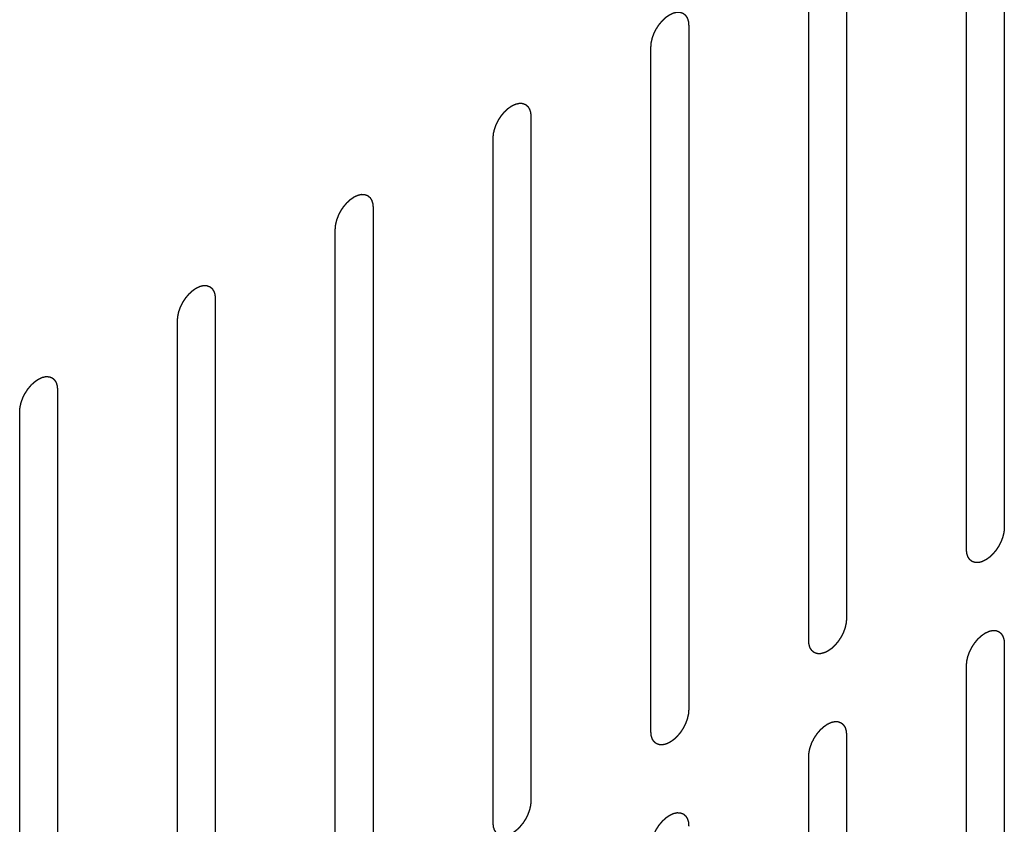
# Model space of a CAD drawing. Header units: inches. Extents: x 5 to 265, y 5 to 171.
# Tile 186 of 212: x 209.31 to 210.69, y 129.64 to 130.76. Entities that reach past the tile are written whole.
import ezdxf

# ---------------------------------------------------------------- set-up
doc = ezdxf.new("R2010")
doc.units = ezdxf.units.IN
doc.header["$LTSCALE"] = 14.96
doc.header["$MEASUREMENT"] = 0
doc.linetypes.add('HIDDEN', pattern=[0.2, 0.1, -0.1])
doc.layers.add('08_ALL_COSMETICS', color=7, linetype='CONTINUOUS')

msp = doc.modelspace()

# ---------------------------------------------------------------- linework, layer by layer
at = {"layer": '08_ALL_COSMETICS', "color": 7, "linetype": 'HIDDEN'}
for p, q in [((210.6866, 131.0116), (210.6866, 130.0522)), ((210.6336, 130.0216), (210.6336, 130.981)), ((210.4653, 130.8838), (210.4653, 129.9244)), ((210.4123, 129.8938), (210.4123, 130.8532)), ((210.244, 130.7561), (210.244, 129.7967)), ((210.1909, 129.766), (210.1909, 130.7254)), ((210.0226, 130.6283), (210.0226, 129.6689)), ((209.9696, 129.6383), (209.9696, 130.5977)), ((209.8013, 130.5005), (209.8013, 129.5411)), ((209.7483, 129.5105), (209.7483, 130.4699)), ((209.58, 130.3727), (209.58, 129.4133)), ((209.527, 129.3827), (209.527, 130.3421)), ((209.3587, 130.2449), (209.3587, 129.2855)), ((209.3056, 129.2549), (209.3056, 130.2143)), ((210.6866, 129.8889), (210.6866, 128.9295)), ((210.6336, 128.8989), (210.6336, 129.8583)), ((210.4653, 129.7611), (210.4653, 128.8018)), ((210.4123, 128.7711), (210.4123, 129.7305))]:
    msp.add_line(p, q, dxfattribs=at)
for points in [[(210.1909, 130.7254), (210.191, 130.726), (210.1911, 130.727), (210.1912, 130.7286), (210.1913, 130.7299), (210.1914, 130.7308), (210.1914, 130.7313), (210.1914, 130.7317), (210.1915, 130.7321), (210.1916, 130.7326), (210.1919, 130.7336), (210.1922, 130.735), (210.1925, 130.7363), (210.1927, 130.7373), (210.1928, 130.7379), (210.1929, 130.7383), (210.1931, 130.7387), (210.1933, 130.7392), (210.1936, 130.7402), (210.1941, 130.7416), (210.1947, 130.743), (210.195, 130.744), (210.1952, 130.7445), (210.1953, 130.7449), (210.1956, 130.7454), (210.1958, 130.7459), (210.1963, 130.7469), (210.197, 130.7483), (210.1977, 130.7496), (210.1982, 130.7506), (210.1985, 130.7512), (210.1987, 130.7516), (210.1989, 130.752), (210.1993, 130.7525), (210.1999, 130.7534), (210.2007, 130.7546), (210.2015, 130.7559), (210.2021, 130.7568), (210.2024, 130.7573), (210.2027, 130.7577), (210.203, 130.758), (210.2034, 130.7585), (210.204, 130.7593), (210.205, 130.7604), (210.2059, 130.7615), (210.2066, 130.7623), (210.207, 130.7628), (210.2072, 130.7631), (210.2076, 130.7634), (210.208, 130.7638), (210.2087, 130.7645), (210.2097, 130.7654), (210.2108, 130.7664), (210.2115, 130.7671), (210.2119, 130.7674), (210.2122, 130.7678), (210.2125, 130.768), (210.213, 130.7683), (210.2137, 130.7688), (210.2148, 130.7696), (210.2159, 130.7703), (210.2167, 130.7708), (210.2171, 130.7711), (210.2174, 130.7714), (210.2178, 130.7715), (210.2182, 130.7717), (210.2189, 130.7721), (210.22, 130.7726), (210.2211, 130.7731), (210.2218, 130.7734), (210.2223, 130.7736), (210.2226, 130.7738), (210.2229, 130.7738), (210.2233, 130.7739), (210.224, 130.7741), (210.2251, 130.7743), (210.2261, 130.7746), (210.2268, 130.7747), (210.2272, 130.7748), (210.2276, 130.7749), (210.2278, 130.7749), (210.2282, 130.7749), (210.2289, 130.7748), (210.2298, 130.7748), (210.2308, 130.7748), (210.2315, 130.7748), (210.2318, 130.7747), (210.2321, 130.7747), (210.2324, 130.7746), (210.2327, 130.7745), (210.2333, 130.7743), (210.2342, 130.774), (210.235, 130.7737), (210.2356, 130.7734), (210.2359, 130.7733), (210.2362, 130.7732), (210.2364, 130.773), (210.2367, 130.7728), (210.2372, 130.7724), (210.2378, 130.7719), (210.2385, 130.7713), (210.239, 130.7709), (210.2393, 130.7707), (210.2395, 130.7705), (210.2396, 130.7703), (210.2398, 130.7699), (210.2402, 130.7694), (210.2407, 130.7686), (210.2412, 130.7678), (210.2416, 130.7672), (210.2418, 130.7669), (210.2419, 130.7667), (210.242, 130.7663), (210.2421, 130.7659), (210.2424, 130.7652), (210.2427, 130.7642), (210.243, 130.7632), (210.2432, 130.7625), (210.2433, 130.7621), (210.2435, 130.7618), (210.2435, 130.7614), (210.2435, 130.761), (210.2436, 130.7601), (210.2437, 130.7589), (210.2438, 130.7575), (210.2439, 130.7565), (210.244, 130.7561)], [(209.9696, 130.5977), (209.9696, 130.5982), (209.9697, 130.5992), (209.9699, 130.6008), (209.97, 130.6021), (209.97, 130.603), (209.9701, 130.6035), (209.9701, 130.6039), (209.9702, 130.6043), (209.9703, 130.6049), (209.9705, 130.6058), (209.9709, 130.6072), (209.9712, 130.6086), (209.9714, 130.6095), (209.9715, 130.6101), (209.9716, 130.6105), (209.9718, 130.6109), (209.972, 130.6115), (209.9723, 130.6124), (209.9728, 130.6138), (209.9733, 130.6152), (209.9737, 130.6162), (209.9739, 130.6167), (209.974, 130.6172), (209.9742, 130.6176), (209.9745, 130.6181), (209.975, 130.6191), (209.9757, 130.6205), (209.9764, 130.6219), (209.9769, 130.6228), (209.9772, 130.6234), (209.9774, 130.6238), (209.9776, 130.6242), (209.978, 130.6247), (209.9785, 130.6256), (209.9794, 130.6268), (209.9802, 130.6281), (209.9808, 130.629), (209.9811, 130.6295), (209.9814, 130.6299), (209.9817, 130.6302), (209.982, 130.6307), (209.9827, 130.6315), (209.9837, 130.6326), (209.9846, 130.6338), (209.9853, 130.6346), (209.9856, 130.635), (209.9859, 130.6354), (209.9862, 130.6356), (209.9867, 130.636), (209.9874, 130.6367), (209.9884, 130.6377), (209.9894, 130.6386), (209.9902, 130.6393), (209.9906, 130.6397), (209.9909, 130.64), (209.9912, 130.6402), (209.9916, 130.6405), (209.9924, 130.641), (209.9935, 130.6418), (209.9946, 130.6425), (209.9954, 130.6431), (209.9958, 130.6434), (209.9961, 130.6436), (209.9964, 130.6437), (209.9969, 130.6439), (209.9976, 130.6443), (209.9987, 130.6448), (209.9998, 130.6453), (210.0005, 130.6456), (210.0009, 130.6458), (210.0013, 130.646), (210.0016, 130.646), (210.002, 130.6461), (210.0027, 130.6463), (210.0038, 130.6465), (210.0048, 130.6468), (210.0055, 130.6469), (210.0059, 130.647), (210.0062, 130.6471), (210.0065, 130.6471), (210.0069, 130.6471), (210.0076, 130.6471), (210.0085, 130.647), (210.0095, 130.647), (210.0101, 130.647), (210.0105, 130.6469), (210.0108, 130.647), (210.011, 130.6468), (210.0114, 130.6467), (210.012, 130.6465), (210.0128, 130.6462), (210.0137, 130.6459), (210.0143, 130.6457), (210.0146, 130.6455), (210.0149, 130.6455), (210.0151, 130.6453), (210.0154, 130.6451), (210.0158, 130.6446), (210.0165, 130.6441), (210.0172, 130.6435), (210.0177, 130.6431), (210.0179, 130.6429), (210.0182, 130.6427), (210.0183, 130.6425), (210.0185, 130.6422), (210.0189, 130.6416), (210.0194, 130.6408), (210.0199, 130.64), (210.0202, 130.6394), (210.0204, 130.6391), (210.0206, 130.6389), (210.0207, 130.6386), (210.0208, 130.6382), (210.021, 130.6375), (210.0214, 130.6364), (210.0217, 130.6354), (210.0219, 130.6347), (210.022, 130.6343), (210.0221, 130.634), (210.0221, 130.6337), (210.0222, 130.6332), (210.0223, 130.6323), (210.0224, 130.6312), (210.0225, 130.6297), (210.0226, 130.6288), (210.0226, 130.6283)], [(209.7483, 130.4699), (209.7483, 130.4704), (209.7484, 130.4714), (209.7485, 130.473), (209.7486, 130.4743), (209.7487, 130.4752), (209.7488, 130.4757), (209.7488, 130.4761), (209.7489, 130.4765), (209.749, 130.4771), (209.7492, 130.478), (209.7495, 130.4794), (209.7498, 130.4808), (209.7501, 130.4817), (209.7502, 130.4823), (209.7503, 130.4827), (209.7504, 130.4831), (209.7506, 130.4837), (209.751, 130.4847), (209.7515, 130.486), (209.752, 130.4874), (209.7524, 130.4884), (209.7526, 130.489), (209.7527, 130.4894), (209.7529, 130.4898), (209.7532, 130.4903), (209.7537, 130.4913), (209.7544, 130.4927), (209.7551, 130.4941), (209.7556, 130.495), (209.7558, 130.4956), (209.756, 130.496), (209.7563, 130.4964), (209.7566, 130.4969), (209.7572, 130.4978), (209.758, 130.4991), (209.7589, 130.5003), (209.7595, 130.5012), (209.7598, 130.5017), (209.76, 130.5021), (209.7603, 130.5025), (209.7607, 130.5029), (209.7614, 130.5037), (209.7623, 130.5048), (209.7633, 130.506), (209.7639, 130.5068), (209.7643, 130.5072), (209.7646, 130.5076), (209.7649, 130.5079), (209.7653, 130.5082), (209.7661, 130.5089), (209.7671, 130.5099), (209.7681, 130.5108), (209.7688, 130.5115), (209.7692, 130.5119), (209.7696, 130.5122), (209.7699, 130.5124), (209.7703, 130.5127), (209.7711, 130.5132), (209.7722, 130.514), (209.7733, 130.5147), (209.774, 130.5153), (209.7745, 130.5156), (209.7748, 130.5158), (209.7751, 130.516), (209.7755, 130.5162), (209.7763, 130.5165), (209.7774, 130.517), (209.7784, 130.5175), (209.7792, 130.5179), (209.7796, 130.518), (209.78, 130.5182), (209.7803, 130.5183), (209.7807, 130.5184), (209.7814, 130.5185), (209.7824, 130.5188), (209.7835, 130.519), (209.7842, 130.5192), (209.7846, 130.5193), (209.7849, 130.5194), (209.7852, 130.5193), (209.7856, 130.5193), (209.7862, 130.5193), (209.7872, 130.5192), (209.7881, 130.5192), (209.7888, 130.5192), (209.7892, 130.5192), (209.7895, 130.5192), (209.7897, 130.5191), (209.7901, 130.5189), (209.7907, 130.5187), (209.7915, 130.5184), (209.7924, 130.5181), (209.793, 130.5179), (209.7933, 130.5178), (209.7936, 130.5177), (209.7938, 130.5175), (209.794, 130.5173), (209.7945, 130.5169), (209.7952, 130.5163), (209.7959, 130.5157), (209.7964, 130.5153), (209.7966, 130.5151), (209.7968, 130.515), (209.797, 130.5147), (209.7972, 130.5144), (209.7975, 130.5138), (209.7981, 130.513), (209.7986, 130.5122), (209.7989, 130.5117), (209.7991, 130.5113), (209.7993, 130.5111), (209.7994, 130.5108), (209.7995, 130.5104), (209.7997, 130.5097), (209.8, 130.5087), (209.8003, 130.5077), (209.8006, 130.507), (209.8007, 130.5065), (209.8008, 130.5063), (209.8008, 130.5059), (209.8009, 130.5054), (209.8009, 130.5046), (209.8011, 130.5034), (209.8012, 130.5019), (209.8013, 130.501), (209.8013, 130.5005)], [(209.527, 130.3421), (209.527, 130.3426), (209.5271, 130.3437), (209.5272, 130.3452), (209.5273, 130.3465), (209.5274, 130.3474), (209.5274, 130.3479), (209.5274, 130.3483), (209.5276, 130.3488), (209.5277, 130.3493), (209.5279, 130.3503), (209.5282, 130.3516), (209.5285, 130.353), (209.5287, 130.354), (209.5289, 130.3545), (209.5289, 130.3549), (209.5291, 130.3553), (209.5293, 130.3559), (209.5297, 130.3569), (209.5302, 130.3583), (209.5307, 130.3597), (209.531, 130.3606), (209.5312, 130.3612), (209.5314, 130.3616), (209.5316, 130.362), (209.5319, 130.3626), (209.5324, 130.3635), (209.5331, 130.3649), (209.5338, 130.3663), (209.5342, 130.3673), (209.5345, 130.3678), (209.5347, 130.3682), (209.535, 130.3686), (209.5353, 130.3691), (209.5359, 130.37), (209.5367, 130.3713), (209.5376, 130.3726), (209.5381, 130.3734), (209.5385, 130.374), (209.5387, 130.3743), (209.539, 130.3747), (209.5394, 130.3751), (209.5401, 130.3759), (209.541, 130.3771), (209.542, 130.3782), (209.5426, 130.379), (209.543, 130.3794), (209.5433, 130.3798), (209.5436, 130.3801), (209.544, 130.3805), (209.5447, 130.3811), (209.5458, 130.3821), (209.5468, 130.3831), (209.5475, 130.3837), (209.5479, 130.3841), (209.5482, 130.3844), (209.5486, 130.3846), (209.549, 130.3849), (209.5498, 130.3855), (209.5509, 130.3862), (209.5519, 130.387), (209.5527, 130.3875), (209.5531, 130.3878), (209.5535, 130.388), (209.5538, 130.3882), (209.5542, 130.3884), (209.555, 130.3887), (209.5561, 130.3892), (209.5571, 130.3897), (209.5579, 130.3901), (209.5583, 130.3903), (209.5586, 130.3904), (209.5589, 130.3905), (209.5593, 130.3906), (209.5601, 130.3907), (209.5611, 130.391), (209.5621, 130.3912), (209.5629, 130.3914), (209.5633, 130.3915), (209.5636, 130.3916), (209.5639, 130.3915), (209.5642, 130.3915), (209.5649, 130.3915), (209.5659, 130.3915), (209.5668, 130.3914), (209.5675, 130.3914), (209.5679, 130.3914), (209.5682, 130.3914), (209.5684, 130.3913), (209.5687, 130.3912), (209.5693, 130.3909), (209.5702, 130.3906), (209.571, 130.3903), (209.5716, 130.3901), (209.572, 130.39), (209.5722, 130.3899), (209.5724, 130.3897), (209.5727, 130.3895), (209.5732, 130.3891), (209.5739, 130.3885), (209.5746, 130.388), (209.575, 130.3876), (209.5753, 130.3873), (209.5755, 130.3872), (209.5757, 130.3869), (209.5759, 130.3866), (209.5762, 130.386), (209.5767, 130.3852), (209.5772, 130.3844), (209.5776, 130.3839), (209.5778, 130.3835), (209.578, 130.3833), (209.578, 130.383), (209.5782, 130.3826), (209.5784, 130.3819), (209.5787, 130.3809), (209.579, 130.3799), (209.5793, 130.3792), (209.5794, 130.3788), (209.5795, 130.3785), (209.5795, 130.3781), (209.5795, 130.3776), (209.5796, 130.3768), (209.5797, 130.3756), (209.5799, 130.3742), (209.5799, 130.3732), (209.58, 130.3727)], [(209.3056, 130.2143), (209.3057, 130.2148), (209.3058, 130.2159), (209.3059, 130.2174), (209.306, 130.2187), (209.3061, 130.2196), (209.3061, 130.2202), (209.3061, 130.2206), (209.3062, 130.221), (209.3064, 130.2215), (209.3066, 130.2225), (209.3069, 130.2238), (209.3072, 130.2252), (209.3074, 130.2262), (209.3075, 130.2267), (209.3076, 130.2271), (209.3078, 130.2276), (209.308, 130.2281), (209.3083, 130.2291), (209.3088, 130.2305), (209.3094, 130.2319), (209.3097, 130.2328), (209.3099, 130.2334), (209.31, 130.2338), (209.3103, 130.2342), (209.3105, 130.2348), (209.311, 130.2358), (209.3117, 130.2371), (209.3124, 130.2385), (209.3129, 130.2395), (209.3132, 130.24), (209.3134, 130.2405), (209.3137, 130.2408), (209.314, 130.2413), (209.3146, 130.2422), (209.3154, 130.2435), (209.3162, 130.2448), (209.3168, 130.2457), (209.3172, 130.2462), (209.3174, 130.2466), (209.3177, 130.2469), (209.3181, 130.2474), (209.3187, 130.2481), (209.3197, 130.2493), (209.3206, 130.2504), (209.3213, 130.2512), (209.3217, 130.2517), (209.322, 130.252), (209.3223, 130.2523), (209.3227, 130.2527), (209.3234, 130.2534), (209.3244, 130.2543), (209.3255, 130.2553), (209.3262, 130.2559), (209.3266, 130.2563), (209.3269, 130.2566), (209.3272, 130.2568), (209.3277, 130.2571), (209.3284, 130.2577), (209.3295, 130.2584), (209.3306, 130.2592), (209.3314, 130.2597), (209.3318, 130.26), (209.3322, 130.2603), (209.3325, 130.2604), (209.3329, 130.2606), (209.3337, 130.2609), (209.3347, 130.2614), (209.3358, 130.2619), (209.3366, 130.2623), (209.337, 130.2625), (209.3373, 130.2627), (209.3376, 130.2627), (209.338, 130.2628), (209.3387, 130.263), (209.3398, 130.2632), (209.3408, 130.2634), (209.3415, 130.2636), (209.3419, 130.2637), (209.3423, 130.2638), (209.3425, 130.2638), (209.3429, 130.2637), (209.3436, 130.2637), (209.3445, 130.2637), (209.3455, 130.2636), (209.3462, 130.2636), (209.3465, 130.2636), (209.3468, 130.2636), (209.3471, 130.2635), (209.3474, 130.2634), (209.348, 130.2632), (209.3489, 130.2629), (209.3497, 130.2625), (209.3503, 130.2623), (209.3506, 130.2622), (209.3509, 130.2621), (209.3511, 130.2619), (209.3514, 130.2617), (209.3519, 130.2613), (209.3525, 130.2607), (209.3532, 130.2602), (209.3537, 130.2598), (209.354, 130.2595), (209.3542, 130.2594), (209.3543, 130.2591), (209.3545, 130.2588), (209.3549, 130.2583), (209.3554, 130.2575), (209.3559, 130.2566), (209.3563, 130.2561), (209.3565, 130.2558), (209.3566, 130.2555), (209.3567, 130.2552), (209.3569, 130.2548), (209.3571, 130.2541), (209.3574, 130.2531), (209.3577, 130.2521), (209.3579, 130.2514), (209.358, 130.251), (209.3582, 130.2507), (209.3582, 130.2503), (209.3582, 130.2499), (209.3583, 130.249), (209.3584, 130.2478), (209.3585, 130.2464), (209.3586, 130.2454), (209.3587, 130.2449)], [(210.6866, 130.0522), (210.6866, 130.0517), (210.6865, 130.0507), (210.6864, 130.0491), (210.6862, 130.0478), (210.6862, 130.0469), (210.6861, 130.0464), (210.6861, 130.046), (210.686, 130.0456), (210.6859, 130.045), (210.6857, 130.0441), (210.6854, 130.0427), (210.685, 130.0413), (210.6848, 130.0404), (210.6847, 130.0398), (210.6846, 130.0394), (210.6845, 130.039), (210.6843, 130.0384), (210.6839, 130.0375), (210.6834, 130.0361), (210.6829, 130.0347), (210.6825, 130.0337), (210.6823, 130.0331), (210.6822, 130.0327), (210.682, 130.0323), (210.6817, 130.0318), (210.6812, 130.0308), (210.6805, 130.0294), (210.6798, 130.028), (210.6793, 130.0271), (210.679, 130.0265), (210.6789, 130.0261), (210.6786, 130.0257), (210.6783, 130.0252), (210.6777, 130.0243), (210.6768, 130.023), (210.676, 130.0218), (210.6754, 130.0209), (210.6751, 130.0204), (210.6749, 130.02), (210.6746, 130.0197), (210.6742, 130.0192), (210.6735, 130.0184), (210.6726, 130.0173), (210.6716, 130.0161), (210.6709, 130.0153), (210.6706, 130.0149), (210.6703, 130.0145), (210.67, 130.0143), (210.6696, 130.0139), (210.6688, 130.0132), (210.6678, 130.0122), (210.6668, 130.0113), (210.6661, 130.0106), (210.6656, 130.0102), (210.6653, 130.0099), (210.665, 130.0097), (210.6646, 130.0094), (210.6638, 130.0089), (210.6627, 130.0081), (210.6616, 130.0074), (210.6609, 130.0068), (210.6604, 130.0065), (210.6601, 130.0063), (210.6598, 130.0062), (210.6593, 130.0059), (210.6586, 130.0056), (210.6575, 130.0051), (210.6564, 130.0046), (210.6557, 130.0043), (210.6553, 130.0041), (210.6549, 130.0039), (210.6546, 130.0038), (210.6542, 130.0037), (210.6535, 130.0036), (210.6525, 130.0033), (210.6514, 130.0031), (210.6507, 130.0029), (210.6503, 130.0029), (210.65, 130.0028), (210.6497, 130.0028), (210.6493, 130.0028), (210.6487, 130.0028), (210.6477, 130.0029), (210.6468, 130.0029), (210.6461, 130.0029), (210.6457, 130.0029), (210.6454, 130.0029), (210.6452, 130.003), (210.6448, 130.0032), (210.6442, 130.0034), (210.6434, 130.0037), (210.6425, 130.004), (210.6419, 130.0042), (210.6416, 130.0044), (210.6413, 130.0044), (210.6411, 130.0046), (210.6409, 130.0048), (210.6404, 130.0052), (210.6397, 130.0058), (210.639, 130.0064), (210.6385, 130.0068), (210.6383, 130.007), (210.638, 130.0071), (210.6379, 130.0074), (210.6377, 130.0077), (210.6373, 130.0083), (210.6368, 130.0091), (210.6363, 130.0099), (210.636, 130.0105), (210.6358, 130.0108), (210.6356, 130.011), (210.6355, 130.0113), (210.6354, 130.0117), (210.6352, 130.0124), (210.6349, 130.0134), (210.6345, 130.0145), (210.6343, 130.0152), (210.6342, 130.0156), (210.6341, 130.0158), (210.6341, 130.0162), (210.634, 130.0167), (210.6339, 130.0175), (210.6338, 130.0187), (210.6337, 130.0202), (210.6336, 130.0211), (210.6336, 130.0216)], [(210.4653, 129.9244), (210.4652, 129.9239), (210.4652, 129.9229), (210.465, 129.9213), (210.4649, 129.92), (210.4649, 129.9191), (210.4648, 129.9186), (210.4648, 129.9182), (210.4647, 129.9178), (210.4646, 129.9173), (210.4643, 129.9163), (210.464, 129.9149), (210.4637, 129.9135), (210.4635, 129.9126), (210.4634, 129.912), (210.4633, 129.9116), (210.4631, 129.9112), (210.4629, 129.9107), (210.4626, 129.9097), (210.4621, 129.9083), (210.4616, 129.9069), (210.4612, 129.9059), (210.461, 129.9054), (210.4609, 129.9049), (210.4606, 129.9045), (210.4604, 129.904), (210.4599, 129.903), (210.4592, 129.9016), (210.4585, 129.9002), (210.458, 129.8993), (210.4577, 129.8987), (210.4575, 129.8983), (210.4573, 129.8979), (210.4569, 129.8974), (210.4564, 129.8965), (210.4555, 129.8953), (210.4547, 129.894), (210.4541, 129.8931), (210.4538, 129.8926), (210.4535, 129.8922), (210.4532, 129.8919), (210.4529, 129.8914), (210.4522, 129.8906), (210.4512, 129.8895), (210.4503, 129.8883), (210.4496, 129.8875), (210.4492, 129.8871), (210.449, 129.8867), (210.4486, 129.8865), (210.4482, 129.8861), (210.4475, 129.8854), (210.4465, 129.8845), (210.4455, 129.8835), (210.4447, 129.8828), (210.4443, 129.8824), (210.444, 129.8821), (210.4437, 129.8819), (210.4432, 129.8816), (210.4425, 129.8811), (210.4414, 129.8803), (210.4403, 129.8796), (210.4395, 129.879), (210.4391, 129.8788), (210.4388, 129.8785), (210.4384, 129.8784), (210.438, 129.8782), (210.4373, 129.8778), (210.4362, 129.8773), (210.4351, 129.8768), (210.4344, 129.8765), (210.4339, 129.8763), (210.4336, 129.8761), (210.4333, 129.8761), (210.4329, 129.876), (210.4322, 129.8758), (210.4311, 129.8756), (210.4301, 129.8753), (210.4294, 129.8752), (210.429, 129.8751), (210.4287, 129.875), (210.4284, 129.875), (210.428, 129.875), (210.4273, 129.875), (210.4264, 129.8751), (210.4254, 129.8751), (210.4248, 129.8751), (210.4244, 129.8752), (210.4241, 129.8751), (210.4238, 129.8753), (210.4235, 129.8754), (210.4229, 129.8756), (210.4221, 129.8759), (210.4212, 129.8762), (210.4206, 129.8764), (210.4203, 129.8766), (210.42, 129.8766), (210.4198, 129.8768), (210.4195, 129.8771), (210.4191, 129.8775), (210.4184, 129.878), (210.4177, 129.8786), (210.4172, 129.879), (210.4169, 129.8792), (210.4167, 129.8794), (210.4166, 129.8796), (210.4164, 129.8799), (210.416, 129.8805), (210.4155, 129.8813), (210.415, 129.8821), (210.4146, 129.8827), (210.4144, 129.883), (210.4143, 129.8832), (210.4142, 129.8835), (210.4141, 129.8839), (210.4138, 129.8847), (210.4135, 129.8857), (210.4132, 129.8867), (210.413, 129.8874), (210.4129, 129.8878), (210.4128, 129.8881), (210.4127, 129.8884), (210.4127, 129.8889), (210.4126, 129.8898), (210.4125, 129.891), (210.4124, 129.8924), (210.4123, 129.8934), (210.4123, 129.8938)], [(210.6336, 129.8583), (210.6336, 129.8588), (210.6337, 129.8599), (210.6338, 129.8614), (210.6339, 129.8627), (210.634, 129.8636), (210.6341, 129.8642), (210.6341, 129.8645), (210.6342, 129.865), (210.6343, 129.8655), (210.6345, 129.8665), (210.6348, 129.8678), (210.6351, 129.8692), (210.6354, 129.8702), (210.6355, 129.8707), (210.6356, 129.8711), (210.6357, 129.8716), (210.6359, 129.8721), (210.6363, 129.8731), (210.6368, 129.8745), (210.6373, 129.8759), (210.6376, 129.8768), (210.6379, 129.8774), (210.638, 129.8778), (210.6382, 129.8782), (210.6385, 129.8788), (210.639, 129.8797), (210.6397, 129.8811), (210.6404, 129.8825), (210.6409, 129.8835), (210.6411, 129.884), (210.6413, 129.8845), (210.6416, 129.8848), (210.6419, 129.8853), (210.6425, 129.8862), (210.6433, 129.8875), (210.6442, 129.8888), (210.6448, 129.8897), (210.6451, 129.8902), (210.6453, 129.8906), (210.6456, 129.8909), (210.646, 129.8913), (210.6467, 129.8921), (210.6476, 129.8933), (210.6486, 129.8944), (210.6492, 129.8952), (210.6496, 129.8957), (210.6499, 129.896), (210.6502, 129.8963), (210.6506, 129.8967), (210.6513, 129.8973), (210.6524, 129.8983), (210.6534, 129.8993), (210.6541, 129.8999), (210.6545, 129.9003), (210.6548, 129.9006), (210.6552, 129.9008), (210.6556, 129.9011), (210.6564, 129.9017), (210.6575, 129.9024), (210.6586, 129.9032), (210.6593, 129.9037), (210.6598, 129.904), (210.6601, 129.9043), (210.6604, 129.9044), (210.6608, 129.9046), (210.6616, 129.9049), (210.6627, 129.9054), (210.6637, 129.9059), (210.6645, 129.9063), (210.6649, 129.9065), (210.6652, 129.9067), (210.6656, 129.9067), (210.666, 129.9068), (210.6667, 129.907), (210.6677, 129.9072), (210.6688, 129.9074), (210.6695, 129.9076), (210.6699, 129.9077), (210.6702, 129.9078), (210.6705, 129.9077), (210.6709, 129.9077), (210.6715, 129.9077), (210.6725, 129.9077), (210.6734, 129.9076), (210.6741, 129.9076), (210.6745, 129.9076), (210.6748, 129.9076), (210.675, 129.9075), (210.6754, 129.9074), (210.676, 129.9072), (210.6768, 129.9068), (210.6777, 129.9065), (210.6783, 129.9063), (210.6786, 129.9062), (210.6789, 129.9061), (210.679, 129.9059), (210.6793, 129.9057), (210.6798, 129.9053), (210.6805, 129.9047), (210.6812, 129.9042), (210.6817, 129.9038), (210.6819, 129.9035), (210.6821, 129.9034), (210.6823, 129.9031), (210.6825, 129.9028), (210.6828, 129.9022), (210.6834, 129.9014), (210.6839, 129.9006), (210.6842, 129.9001), (210.6844, 129.8998), (210.6846, 129.8995), (210.6847, 129.8992), (210.6848, 129.8988), (210.685, 129.8981), (210.6853, 129.8971), (210.6856, 129.8961), (210.6859, 129.8954), (210.686, 129.895), (210.6861, 129.8947), (210.6861, 129.8943), (210.6862, 129.8938), (210.6862, 129.893), (210.6863, 129.8918), (210.6865, 129.8904), (210.6866, 129.8894), (210.6866, 129.8889)], [(210.244, 129.7967), (210.2439, 129.7961), (210.2438, 129.7951), (210.2437, 129.7935), (210.2436, 129.7922), (210.2435, 129.7913), (210.2435, 129.7908), (210.2435, 129.7904), (210.2434, 129.79), (210.2432, 129.7895), (210.243, 129.7885), (210.2427, 129.7871), (210.2424, 129.7858), (210.2422, 129.7848), (210.2421, 129.7843), (210.242, 129.7838), (210.2418, 129.7834), (210.2416, 129.7829), (210.2413, 129.7819), (210.2407, 129.7805), (210.2402, 129.7791), (210.2399, 129.7781), (210.2397, 129.7776), (210.2395, 129.7772), (210.2393, 129.7768), (210.239, 129.7762), (210.2386, 129.7752), (210.2379, 129.7738), (210.2372, 129.7725), (210.2367, 129.7715), (210.2364, 129.771), (210.2362, 129.7705), (210.2359, 129.7702), (210.2356, 129.7696), (210.235, 129.7688), (210.2342, 129.7675), (210.2334, 129.7662), (210.2328, 129.7653), (210.2324, 129.7648), (210.2322, 129.7644), (210.2319, 129.7641), (210.2315, 129.7636), (210.2309, 129.7628), (210.2299, 129.7617), (210.229, 129.7606), (210.2283, 129.7598), (210.2279, 129.7593), (210.2276, 129.759), (210.2273, 129.7587), (210.2269, 129.7583), (210.2262, 129.7576), (210.2252, 129.7567), (210.2241, 129.7557), (210.2234, 129.755), (210.223, 129.7547), (210.2227, 129.7544), (210.2224, 129.7541), (210.2219, 129.7538), (210.2212, 129.7533), (210.2201, 129.7526), (210.219, 129.7518), (210.2182, 129.7513), (210.2178, 129.751), (210.2174, 129.7507), (210.2171, 129.7506), (210.2167, 129.7504), (210.2159, 129.75), (210.2149, 129.7495), (210.2138, 129.749), (210.213, 129.7487), (210.2126, 129.7485), (210.2123, 129.7483), (210.212, 129.7483), (210.2116, 129.7482), (210.2109, 129.748), (210.2098, 129.7478), (210.2088, 129.7475), (210.2081, 129.7474), (210.2077, 129.7473), (210.2073, 129.7472), (210.2071, 129.7472), (210.2067, 129.7472), (210.206, 129.7473), (210.2051, 129.7473), (210.2041, 129.7473), (210.2034, 129.7474), (210.2031, 129.7474), (210.2028, 129.7474), (210.2025, 129.7475), (210.2022, 129.7476), (210.2016, 129.7478), (210.2007, 129.7481), (210.1999, 129.7484), (210.1993, 129.7487), (210.199, 129.7488), (210.1987, 129.7489), (210.1985, 129.7491), (210.1982, 129.7493), (210.1977, 129.7497), (210.1971, 129.7502), (210.1964, 129.7508), (210.1959, 129.7512), (210.1956, 129.7514), (210.1954, 129.7516), (210.1953, 129.7519), (210.1951, 129.7522), (210.1947, 129.7527), (210.1942, 129.7535), (210.1937, 129.7543), (210.1933, 129.7549), (210.1931, 129.7552), (210.1929, 129.7554), (210.1929, 129.7558), (210.1927, 129.7562), (210.1925, 129.7569), (210.1922, 129.7579), (210.1919, 129.7589), (210.1917, 129.7596), (210.1916, 129.76), (210.1914, 129.7603), (210.1914, 129.7607), (210.1914, 129.7611), (210.1913, 129.762), (210.1912, 129.7632), (210.1911, 129.7646), (210.191, 129.7656), (210.1909, 129.766)], [(210.4123, 129.7305), (210.4123, 129.731), (210.4124, 129.7321), (210.4125, 129.7336), (210.4126, 129.7349), (210.4127, 129.7359), (210.4127, 129.7364), (210.4127, 129.7368), (210.4129, 129.7372), (210.413, 129.7377), (210.4132, 129.7387), (210.4135, 129.7401), (210.4138, 129.7414), (210.414, 129.7424), (210.4142, 129.7429), (210.4142, 129.7434), (210.4144, 129.7438), (210.4146, 129.7443), (210.415, 129.7453), (210.4155, 129.7467), (210.416, 129.7481), (210.4163, 129.7491), (210.4165, 129.7496), (210.4167, 129.75), (210.4169, 129.7504), (210.4172, 129.751), (210.4177, 129.752), (210.4184, 129.7533), (210.419, 129.7547), (210.4195, 129.7557), (210.4198, 129.7562), (210.42, 129.7567), (210.4203, 129.757), (210.4206, 129.7576), (210.4212, 129.7584), (210.422, 129.7597), (210.4229, 129.761), (210.4234, 129.7619), (210.4238, 129.7624), (210.424, 129.7628), (210.4243, 129.7631), (210.4247, 129.7636), (210.4253, 129.7644), (210.4263, 129.7655), (210.4272, 129.7666), (210.4279, 129.7674), (210.4283, 129.7679), (210.4286, 129.7682), (210.4289, 129.7685), (210.4293, 129.7689), (210.43, 129.7696), (210.4311, 129.7705), (210.4321, 129.7715), (210.4328, 129.7722), (210.4332, 129.7725), (210.4335, 129.7728), (210.4339, 129.773), (210.4343, 129.7734), (210.4351, 129.7739), (210.4361, 129.7746), (210.4372, 129.7754), (210.438, 129.7759), (210.4384, 129.7762), (210.4388, 129.7765), (210.4391, 129.7766), (210.4395, 129.7768), (210.4403, 129.7772), (210.4413, 129.7777), (210.4424, 129.7781), (210.4432, 129.7785), (210.4436, 129.7787), (210.4439, 129.7789), (210.4442, 129.7789), (210.4446, 129.779), (210.4454, 129.7792), (210.4464, 129.7794), (210.4474, 129.7796), (210.4482, 129.7798), (210.4486, 129.7799), (210.4489, 129.78), (210.4492, 129.78), (210.4495, 129.78), (210.4502, 129.7799), (210.4512, 129.7799), (210.4521, 129.7799), (210.4528, 129.7798), (210.4532, 129.7798), (210.4535, 129.7798), (210.4537, 129.7797), (210.454, 129.7796), (210.4546, 129.7794), (210.4555, 129.7791), (210.4563, 129.7787), (210.4569, 129.7785), (210.4573, 129.7784), (210.4575, 129.7783), (210.4577, 129.7781), (210.458, 129.7779), (210.4585, 129.7775), (210.4592, 129.777), (210.4598, 129.7764), (210.4603, 129.776), (210.4606, 129.7758), (210.4608, 129.7756), (210.461, 129.7753), (210.4612, 129.775), (210.4615, 129.7745), (210.462, 129.7737), (210.4625, 129.7729), (210.4629, 129.7723), (210.4631, 129.772), (210.4633, 129.7718), (210.4633, 129.7714), (210.4635, 129.771), (210.4637, 129.7703), (210.464, 129.7693), (210.4643, 129.7683), (210.4645, 129.7676), (210.4647, 129.7672), (210.4648, 129.7669), (210.4648, 129.7665), (210.4648, 129.7661), (210.4649, 129.7652), (210.465, 129.764), (210.4652, 129.7626), (210.4652, 129.7616), (210.4653, 129.7611)], [(210.0226, 129.6689), (210.0226, 129.6684), (210.0225, 129.6673), (210.0224, 129.6658), (210.0223, 129.6645), (210.0222, 129.6636), (210.0222, 129.663), (210.0222, 129.6627), (210.022, 129.6622), (210.0219, 129.6617), (210.0217, 129.6607), (210.0214, 129.6594), (210.0211, 129.658), (210.0209, 129.657), (210.0207, 129.6565), (210.0207, 129.6561), (210.0205, 129.6556), (210.0203, 129.6551), (210.0199, 129.6541), (210.0194, 129.6527), (210.0189, 129.6513), (210.0186, 129.6504), (210.0184, 129.6498), (210.0182, 129.6494), (210.018, 129.649), (210.0177, 129.6484), (210.0172, 129.6475), (210.0165, 129.6461), (210.0158, 129.6447), (210.0154, 129.6437), (210.0151, 129.6432), (210.0149, 129.6427), (210.0146, 129.6424), (210.0143, 129.6419), (210.0137, 129.641), (210.0129, 129.6397), (210.012, 129.6384), (210.0115, 129.6375), (210.0111, 129.637), (210.0109, 129.6366), (210.0106, 129.6363), (210.0102, 129.6359), (210.0095, 129.6351), (210.0086, 129.6339), (210.0076, 129.6328), (210.007, 129.632), (210.0066, 129.6315), (210.0063, 129.6312), (210.006, 129.6309), (210.0056, 129.6305), (210.0049, 129.6299), (210.0038, 129.6289), (210.0028, 129.6279), (210.0021, 129.6273), (210.0017, 129.6269), (210.0014, 129.6266), (210.001, 129.6264), (210.0006, 129.6261), (209.9998, 129.6255), (209.9987, 129.6248), (209.9977, 129.624), (209.9969, 129.6235), (209.9965, 129.6232), (209.9961, 129.6229), (209.9958, 129.6228), (209.9954, 129.6226), (209.9946, 129.6223), (209.9935, 129.6218), (209.9925, 129.6213), (209.9917, 129.6209), (209.9913, 129.6207), (209.991, 129.6205), (209.9907, 129.6205), (209.9902, 129.6204), (209.9895, 129.6202), (209.9885, 129.62), (209.9875, 129.6198), (209.9867, 129.6196), (209.9863, 129.6195), (209.986, 129.6194), (209.9857, 129.6195), (209.9854, 129.6195), (209.9847, 129.6195), (209.9837, 129.6195), (209.9828, 129.6196), (209.9821, 129.6196), (209.9817, 129.6196), (209.9814, 129.6196), (209.9812, 129.6197), (209.9809, 129.6198), (209.9803, 129.62), (209.9794, 129.6204), (209.9786, 129.6207), (209.978, 129.6209), (209.9776, 129.621), (209.9774, 129.6211), (209.9772, 129.6213), (209.9769, 129.6215), (209.9764, 129.6219), (209.9757, 129.6225), (209.975, 129.623), (209.9746, 129.6234), (209.9743, 129.6237), (209.9741, 129.6238), (209.9739, 129.6241), (209.9737, 129.6244), (209.9734, 129.625), (209.9729, 129.6257), (209.9724, 129.6266), (209.972, 129.6271), (209.9718, 129.6274), (209.9716, 129.6277), (209.9716, 129.628), (209.9714, 129.6284), (209.9712, 129.6291), (209.9709, 129.6301), (209.9706, 129.6311), (209.9703, 129.6318), (209.9702, 129.6322), (209.9701, 129.6325), (209.9701, 129.6329), (209.97, 129.6334), (209.97, 129.6342), (209.9699, 129.6354), (209.9697, 129.6368), (209.9696, 129.6378), (209.9696, 129.6383)], [(210.1909, 129.6027), (210.191, 129.6033), (210.1911, 129.6043), (210.1912, 129.6059), (210.1913, 129.6072), (210.1914, 129.6081), (210.1914, 129.6086), (210.1914, 129.609), (210.1915, 129.6094), (210.1916, 129.6099), (210.1919, 129.6109), (210.1922, 129.6123), (210.1925, 129.6137), (210.1927, 129.6146), (210.1928, 129.6152), (210.1929, 129.6156), (210.1931, 129.616), (210.1933, 129.6165), (210.1936, 129.6175), (210.1941, 129.6189), (210.1947, 129.6203), (210.195, 129.6213), (210.1952, 129.6218), (210.1953, 129.6223), (210.1956, 129.6227), (210.1958, 129.6232), (210.1963, 129.6242), (210.197, 129.6256), (210.1977, 129.6269), (210.1982, 129.6279), (210.1985, 129.6285), (210.1987, 129.6289), (210.1989, 129.6293), (210.1993, 129.6298), (210.1999, 129.6307), (210.2007, 129.6319), (210.2015, 129.6332), (210.2021, 129.6341), (210.2024, 129.6346), (210.2027, 129.635), (210.203, 129.6353), (210.2034, 129.6358), (210.204, 129.6366), (210.205, 129.6377), (210.2059, 129.6388), (210.2066, 129.6396), (210.207, 129.6401), (210.2072, 129.6405), (210.2076, 129.6407), (210.208, 129.6411), (210.2087, 129.6418), (210.2097, 129.6427), (210.2108, 129.6437), (210.2115, 129.6444), (210.2119, 129.6448), (210.2122, 129.6451), (210.2125, 129.6453), (210.213, 129.6456), (210.2137, 129.6461), (210.2148, 129.6469), (210.2159, 129.6476), (210.2167, 129.6482), (210.2171, 129.6484), (210.2174, 129.6487), (210.2178, 129.6488), (210.2182, 129.649), (210.2189, 129.6494), (210.22, 129.6499), (210.2211, 129.6504), (210.2218, 129.6507), (210.2223, 129.6509), (210.2226, 129.6511), (210.2229, 129.6511), (210.2233, 129.6512), (210.224, 129.6514), (210.2251, 129.6516), (210.2261, 129.6519), (210.2268, 129.652), (210.2272, 129.6521), (210.2276, 129.6522), (210.2278, 129.6522), (210.2282, 129.6522), (210.2289, 129.6521), (210.2298, 129.6521), (210.2308, 129.6521), (210.2315, 129.6521), (210.2318, 129.652), (210.2321, 129.6521), (210.2324, 129.6519), (210.2327, 129.6518), (210.2333, 129.6516), (210.2342, 129.6513), (210.235, 129.651), (210.2356, 129.6508), (210.2359, 129.6506), (210.2362, 129.6506), (210.2364, 129.6504), (210.2367, 129.6501), (210.2372, 129.6497), (210.2378, 129.6492), (210.2385, 129.6486), (210.239, 129.6482), (210.2393, 129.648), (210.2395, 129.6478), (210.2396, 129.6476), (210.2398, 129.6473), (210.2402, 129.6467), (210.2407, 129.6459), (210.2412, 129.6451), (210.2416, 129.6445), (210.2418, 129.6442), (210.2419, 129.644), (210.242, 129.6437), (210.2421, 129.6433), (210.2424, 129.6425), (210.2427, 129.6415), (210.243, 129.6405), (210.2432, 129.6398), (210.2433, 129.6394), (210.2435, 129.6391), (210.2435, 129.6388), (210.2435, 129.6383), (210.2436, 129.6374), (210.2437, 129.6362), (210.2438, 129.6348), (210.2439, 129.6338), (210.244, 129.6334)]]:
    msp.add_open_spline(points, degree=3, knots=[0, 0, 0, 0, 0.015625, 0.03125, 0.046875, 0.054688, 0.058594, 0.0625, 0.066406, 0.070312, 0.078125, 0.09375, 0.109375, 0.117188, 0.121094, 0.125, 0.128906, 0.132812, 0.140625, 0.15625, 0.171875, 0.179688, 0.183594, 0.1875, 0.191406, 0.195312, 0.203125, 0.21875, 0.234375, 0.242188, 0.246094, 0.25, 0.253906, 0.257812, 0.265625, 0.28125, 0.296875, 0.304688, 0.308594, 0.3125, 0.316406, 0.320312, 0.328125, 0.34375, 0.359375, 0.367188, 0.371094, 0.375, 0.378906, 0.382812, 0.390625, 0.40625, 0.421875, 0.429688, 0.433594, 0.4375, 0.441406, 0.445312, 0.453125, 0.46875, 0.484375, 0.492188, 0.496094, 0.5, 0.503906, 0.507812, 0.515625, 0.53125, 0.546875, 0.554688, 0.558594, 0.5625, 0.566406, 0.570312, 0.578125, 0.59375, 0.609375, 0.617188, 0.621094, 0.625, 0.628906, 0.632812, 0.640625, 0.65625, 0.671875, 0.679688, 0.683594, 0.6875, 0.691406, 0.695312, 0.703125, 0.71875, 0.734375, 0.742188, 0.746094, 0.75, 0.753906, 0.757812, 0.765625, 0.78125, 0.796875, 0.804688, 0.808594, 0.8125, 0.816406, 0.820312, 0.828125, 0.84375, 0.859375, 0.867188, 0.871094, 0.875, 0.878906, 0.882812, 0.890625, 0.90625, 0.921875, 0.929688, 0.933594, 0.9375, 0.941406, 0.945312, 0.953125, 0.96875, 0.984375, 1, 1, 1, 1], dxfattribs=at)

doc.saveas('drawing.dxf')
